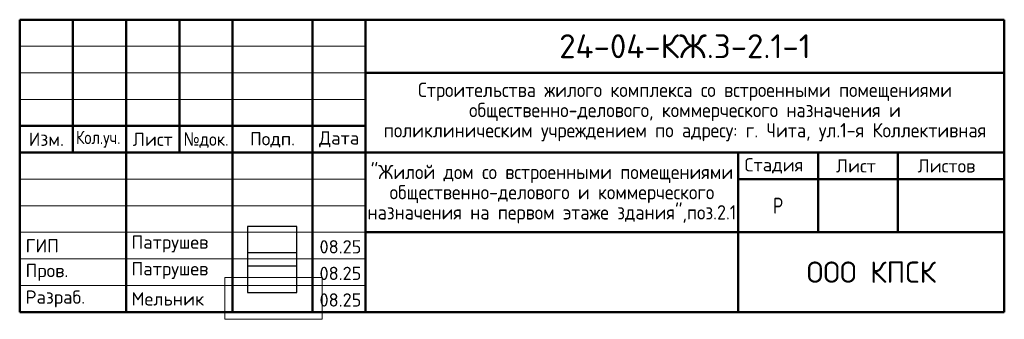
# Model space of a CAD drawing. Header units: metres. Extents: x -38.2 to 4.7, y -15 to 2.2.
# Tile 1 of 2: x -38.2 to -19.7, y -15 to -9.4. Entities that reach past the tile are written whole.
import ezdxf

# ---------------------------------------------------------------- set-up
doc = ezdxf.new("R2010")
doc.units = ezdxf.units.M
doc.header["$XCLIPFRAME"] = 2
doc.layers.add('XR$1$STANDARD_1', color=7, linetype='Continuous', lineweight=25)
doc.layers.add('XR$1$Стена наружная_ Сайдинг', color=7, linetype='Continuous', lineweight=35)
doc.styles.add('ISOCPEUR', font='txt')
doc.styles.add('Segoe UI Symbol', font='txt')
picture_1 = doc.add_image_def('image1.jpg', size_in_pixel=(275, 222))
picture_2 = doc.add_image_def('image2.bmp', size_in_pixel=(685, 350))

# ---------------------------------------------------------------- blocks, each defined once
blk = doc.blocks.new('СЛОЖНЫЙ_ОБЪЕКТ_0')
at = {"layer": 'XR$1$Стена наружная_ Сайдинг', "color": 7, "linetype": 'Continuous', "lineweight": 50, "transparency": 33554687}
for p, q in [((-38.165, -9.355), (-19.665, -9.355)), ((-38.165, -14.855), (-38.165, -9.355)), ((-34.165, -14.855), (-34.165, -9.355)), ((-19.665, -9.355), (-19.665, -14.855)), ((-31.665, -10.355), (-19.665, -10.355)), ((-31.665, -11.355), (-38.165, -11.355)), ((-38.165, -11.855), (-31.665, -11.855)), ((-31.665, -11.855), (-19.665, -11.855)), ((-24.665, -12.355), (-19.665, -12.355)), ((-31.665, -13.355), (-19.665, -13.355)), ((-38.165, -14.855), (-19.665, -14.855))]:
    blk.add_line(p, q, dxfattribs=at)
at = {"layer": 'XR$1$Стена наружная_ Сайдинг', "color": 7, "linetype": 'Continuous', "lineweight": 13, "transparency": 33554687}
for p, q in [((-38.165, -9.855), (-31.665, -9.855)), ((-38.165, -10.355), (-31.665, -10.355)), ((-38.165, -10.855), (-31.665, -10.855)), ((-38.165, -12.355), (-31.665, -12.355)), ((-38.165, -12.855), (-31.665, -12.855)), ((-38.165, -13.355), (-31.665, -13.355)), ((-38.165, -13.855), (-31.665, -13.855)), ((-38.165, -14.355), (-31.665, -14.355))]:
    blk.add_line(p, q, dxfattribs=at)
at = {"layer": 'XR$1$Стена наружная_ Сайдинг', "color": 7, "linetype": 'Continuous', "lineweight": 50, "transparency": 33554687}
for points in [[(-37.165, -9.355), (-37.165, -10.605), (-37.165, -11.855)], [(-36.165, -9.355), (-36.165, -12.105), (-36.165, -14.855)], [(-35.165, -9.355), (-35.165, -10.605), (-35.165, -11.855)], [(-32.665, -9.355), (-32.665, -12.105), (-32.665, -14.855)], [(-31.665, -9.355), (-31.665, -12.105), (-31.665, -14.855)], [(-24.665, -14.855), (-24.665, -13.355), (-24.665, -11.855)], [(-23.165, -13.355), (-23.165, -12.605), (-23.165, -11.855)], [(-21.665, -11.855), (-21.665, -12.605), (-21.665, -13.355)]]:
    blk.add_lwpolyline(points, dxfattribs=at)

msp = doc.modelspace()

# ---------------------------------------------------------------- block references
at = {"layer": 'XR$1$Стена наружная_ Сайдинг', "color": 7, "linetype": 'Continuous', "lineweight": 13, "transparency": 33554687}
msp.add_blockref('СЛОЖНЫЙ_ОБЪЕКТ_0', (0, 0), dxfattribs=at)

# ---------------------------------------------------------------- texts
at = {"layer": 'XR$1$STANDARD_1', "color": 7, "linetype": 'Continuous', "lineweight": 18, "transparency": 33554687}
for s, insert, char_height, width, attachment_point, style in [('\\A1;{\\fISOCPEUR|i0|b0;\\H0.450000;\\W1.000000;\\C7;24-04-КЖ.3-2.1-1}\\P', (-25.665, -9.855), 0.45, 4.98295, 5, 'ISOCPEUR'), ('\\A1;{\\fISOCPEUR|i0|b0;\\H0.250000;\\W1.000000;\\C7;Изм.}\\P', (-37.665, -11.605), 0.25, 0.75341, 5, 'ISOCPEUR'), ('\\A1;{\\fISOCPEUR|i0|b0;\\H0.250000;\\W0.833333;\\C7;Кол.уч.}\\P', (-36.691, -11.605), 0.25, 0.97443, 5, 'ISOCPEUR'), ('\\A1;{\\fISOCPEUR|i0|b0;\\H0.250000;\\W1.000000;\\C7;Лист}\\P', (-35.665, -11.605), 0.25, 0.86719, 5, 'ISOCPEUR'), ('\\A1;{\\fSegoe UI Symbol|i0|b0;\\H0.250000;\\W0.909091;\\C7;№\\fISOCPEUR|i0|b0;док.}\\P', (-34.665, -11.622), 0.25, 1.02273, 5, 'Segoe UI Symbol'), ('\\A1;{\\fISOCPEUR|i0|b0;\\H0.250000;\\W1.000000;\\C7;Подп.}\\P', (-33.415, -11.615), 0.25, 0.91765, 5, 'ISOCPEUR'), ('\\A1;{\\fISOCPEUR|i0|b0;\\H0.250000;\\W1.000000;\\C7;Дата}\\P', (-32.163, -11.605), 0.25, 0.96806, 5, 'ISOCPEUR'), ('\\A1;{\\fISOCPEUR|i0|b0;\\H0.250000;\\W1.000000;\\C7;Стадия}\\P', (-23.993, -12.105), 0.25, 1.24468, 5, 'ISOCPEUR'), ('\\A1;{\\fISOCPEUR|i0|b0;\\H0.250000;\\W1.000000;\\C7;Лист}\\P', (-22.453, -12.105), 0.25, 0.86719, 5, 'ISOCPEUR'), ('\\A1;{\\fISOCPEUR|i0|b0;\\H0.250000;\\W1.000000;\\C7;Листов}\\P', (-20.752, -12.105), 0.25, 1.21957, 5, 'ISOCPEUR'), ('\\A1;{\\fISOCPEUR|i0|b0;\\H0.300000;\\W0.769231;\\C7;Р}\\P', (-23.915, -12.855), 0.3, 0.27692, 5, 'ISOCPEUR'), ('\\A1;{\\fISOCPEUR|i0|b0;\\H0.250000;\\W1.000000;\\C7;ГИП}\\P', (-38.055, -13.608), 0.25, 0.69, 4, 'ISOCPEUR'), ('\\A1;{\\fISOCPEUR|i0|b0;\\H0.250000;\\W1.000000;\\C7;Патрушев}\\P', (-36.065, -13.733), 0.25, 1.67109, 7, 'ISOCPEUR'), ('\\A1;{\\fISOCPEUR|i0|b0;\\H0.400000;\\W1.000000;\\C7;ООО КПСК}\\P', (-22.165, -14.105), 0.4, 2.63365, 5, 'ISOCPEUR'), ('\\A1;{\\fISOCPEUR|i0|b0;\\H0.250000;\\W1.000000;\\C7;Пров.}\\P', (-38.055, -14.108), 0.25, 0.91765, 4, 'ISOCPEUR'), ('\\A1;{\\fISOCPEUR|i0|b0;\\H0.250000;\\W1.000000;\\C7;Патрушев}\\P', (-36.065, -14.233), 0.25, 1.67109, 7, 'ISOCPEUR'), ('\\A1;{\\fISOCPEUR|i0|b0;\\H0.250000;\\W1.000000;\\C7;Разраб.}\\P', (-38.055, -14.608), 0.25, 1.30745, 4, 'ISOCPEUR'), ('\\A1;{\\fISOCPEUR|i0|b0;\\H0.250000;\\W1.000000;\\C7;Мельник}\\P', (-36.065, -14.733), 0.25, 1.39528, 7, 'ISOCPEUR')]:
    msp.add_mtext(s, dxfattribs=dict(at, insert=insert, char_height=char_height, width=width, attachment_point=attachment_point, style=style))
at = {"layer": 'XR$1$STANDARD_1', "color": 7, "linetype": 'Continuous', "lineweight": 18, "transparency": 33554687, "char_height": 0.27, "attachment_point": 2, "line_spacing_factor": 0.843373}
for s, insert, width in [('\\A1;{\\fISOCPEUR|i0|b0;\\H0.270000;\\W0.909091;\\C7;Строительства жилого комплекса со встроенными помещениями}\\P{\\fISOCPEUR|i0|b0;\\H0.270000;\\W0.909091;\\C7;общественно-делового, коммерческого назначения и }\\P{\\fISOCPEUR|i0|b0;\\H0.270000;\\W0.909091;\\C7;поликлиническим учреждением по адресу: г. Чита, ул.1-я Коллективная}\\P', (-25.665, -10.54), 11.27066), ('\\A1;{\\fISOCPEUR|i0|b0;\\H0.270000;\\W0.909091;\\C7;"Жилой дом со встроенными помещениями}\\P{\\fISOCPEUR|i0|b0;\\H0.270000;\\W0.909091;\\C7;общественно-делового и коммерческого}\\P{\\fISOCPEUR|i0|b0;\\H0.270000;\\W0.909091;\\C7;назначения на первом этаже здания",поз.2.1}\\P', (-28.165, -12.085), 7.06111)]:
    msp.add_mtext(s, dxfattribs=dict(at, insert=insert, width=width))
at = {"layer": 'XR$1$STANDARD_1', "color": 7, "linetype": 'Continuous', "lineweight": 25, "transparency": 33554687, "char_height": 0.25, "width": 0.89242, "attachment_point": 7, "style": 'ISOCPEUR'}
for insert in [(-32.532, -13.753), (-32.532, -14.253), (-32.532, -14.753)]:
    msp.add_mtext('\\A1;{\\fISOCPEUR|i0|b0;\\H0.250000;\\W1.000000;\\C7;08.25}\\P', dxfattribs=dict(at, insert=insert))

# ---------------------------------------------------------------- pictures from other files: only their frames are drawn
at = {"layer": 'XR$1$STANDARD_1', "color": 7, "linetype": 'Continuous', "lineweight": 25, "transparency": 33554687}
image = msp.add_image(picture_1, insert=(-33.882, -13.988), size_in_units=(0.921, 0.744), dxfattribs=at)
image.set_boundary_path([(-0.5, 221.5), (274.5, 221.5), (274.5, -0.5), (-0.5, -0.5), (-0.5, 221.5)])
image.dxf.flags = 15
image = msp.add_image(picture_1, insert=(-33.882, -14.488), size_in_units=(0.921, 0.744), dxfattribs=at)
image.set_boundary_path([(-0.5, 221.5), (274.5, 221.5), (274.5, -0.5), (-0.5, -0.5), (-0.5, 221.5)])
image.dxf.flags = 15
at = {"layer": 'XR$1$STANDARD_1', "color": 7, "linetype": 'Continuous', "lineweight": 13, "transparency": 33554687}
image = msp.add_image(picture_2, insert=(-34.308, -14.992), size_in_units=(1.826, 0.785), dxfattribs=at)
image.set_boundary_path([(684.5, 349.5), (684.5, -0.5), (-0.5, -0.5), (-0.5, 349.5), (684.5, 349.5)])
image.dxf.flags = 15

doc.saveas('drawing.dxf')
